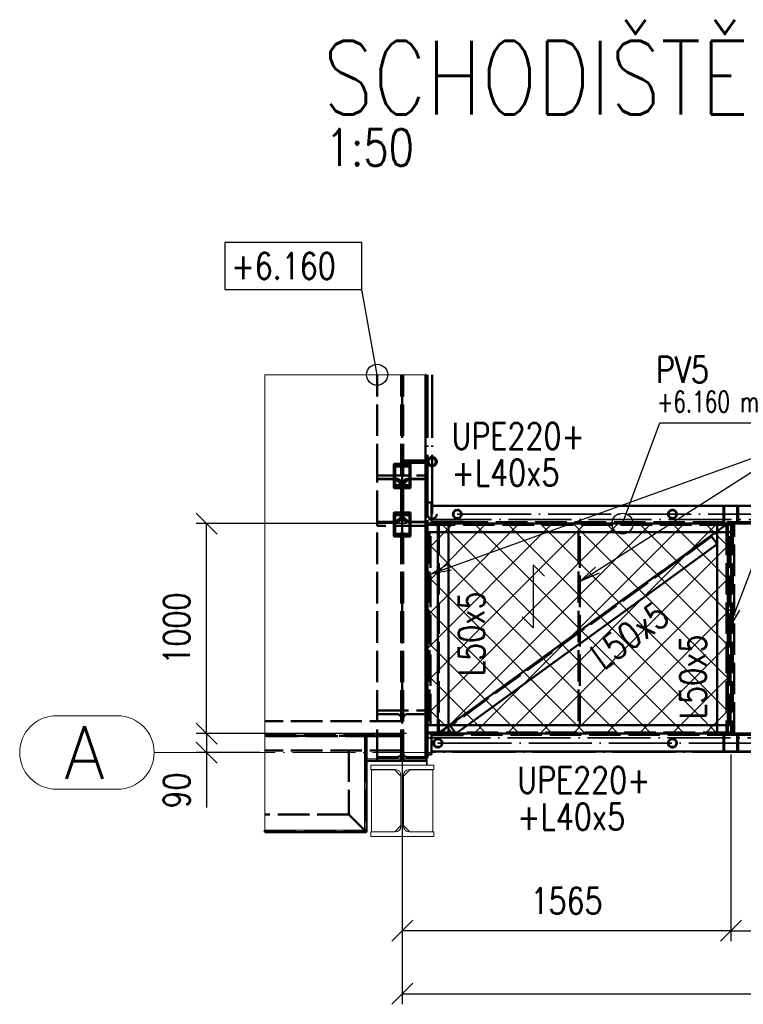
# Paper-space layout 'Layout1' of a CAD drawing. Extents: x -2 to 1033, y -36 to 596.
# Tile 53 of 89: x 302 to 371, y 369 to 463. Entities that reach past the tile are written whole.
import ezdxf

# ---------------------------------------------------------------- set-up
doc = ezdxf.new("R2010")
doc.units = 0
for name, pattern in [('ACAD_ISO02W100', [15, 12, -3]), ('ACAD_ISO04W100', [30.5, 24, -3, 0.5, -3]), ('HP_01_CER_B', [8, 5, -1, 1, -1])]:
    doc.linetypes.add(name, pattern=pattern)
doc.layers.get('0').update_dxf_attribs({"linetype": 'CONTINUOUS'})
doc.layers.get('DEFPOINTS').update_dxf_attribs({"color": 132, "linetype": 'CONTINUOUS'})
for name, color, linetype, lineweight in [('SS_1.ET-HALA_TaO-RASTR', 7, 'HP_01_CER_B', 13), ('SS_1.ET-HALA_TaO-SLOUP', 9, 'CONTINUOUS', 13), ('SS_2.ET-HALA_TaO-SCHODISTE', 180, 'CONTINUOUS', 50), ('SS_2.ET-HALA_TaO-SCHODISTE-PLECH', 70, 'CONTINUOUS', 25), ('SS_2.ET-HALA_TaO-SCHODISTE-PLECH-VYZTUHA', 120, 'CONTINUOUS', 50), ('SS_2.ET-HALA_TaO-SCHODISTE-ZABRADLI', 31, 'CONTINUOUS', 35), ('SS_2.ET-HALA_TaO-SCHODISTE-ZTUZENI', 234, 'CONTINUOUS', 50), ('SS_2.ET-HALA_TaO-VESTAVBA_A1÷B2-P.NOSNIK', 172, 'CONTINUOUS', 50), ('SS_2.ET-HALA_TaO-VESTAVBA_A1÷B2-PODLAHA', 9, 'CONTINUOUS', 5), ('SS_2.ET-HALA_TaO-VESTAVBA_A1÷B2-PODLAHA_LEM', 102, 'CONTINUOUS', 50), ('SS_2.ET-HALA_TaO-VESTAVBA_A1÷B2-VAZBA', 200, 'CONTINUOUS', 50), ('SS_2.ET-HALA_TaO-VESTAVBA_A1÷B2-ZABRADLI', 30, 'CONTINUOUS', 50), ('SS_KOTY', 3, 'CONTINUOUS', 25), ('SS_KOTY-VYSKOVA', 140, 'CONTINUOUS', 25), ('SS_NADPIS_7', 6, 'CONTINUOUS', 70), ('SS_POPIS_PROFILU', 13, 'CONTINUOUS', 25), ('SS_SRAFY', 8, 'CONTINUOUS', 18)]:
    doc.layers.add(name, color=color, linetype=linetype, lineweight=lineweight)
doc.styles.add('ROMANS', font='romans.shx', dxfattribs={"width": 0.8})
doc.styles.add('romans.shx', font='romans.shx', dxfattribs={"height": 5})
doc.linetypes.add('ZIGZAG', pattern='A,0.00254,-5.08,[131,ltypeshp.shx,S=5.08,R=0,X=-5.08,Y=0],-10.16,[131,ltypeshp.shx,S=5.08,R=180,X=5.08,Y=0],-5.08', length=20.32254)
doc.dimstyles.new('A-1_(2.5)_50AS', dxfattribs={"dimtxt": 2.5, "dimasz": 2, "dimexe": 1, "dimexo": 2, "dimgap": 0, "dimtad": 0, "dimdec": 1, "dimlfac": 50, "dimrnd": 1, "dimtxsty": 'ROMANS', "dimblk1": 'OBLIQUE', "dimblk2": 'OBLIQUE', "dimsah": 1, "dimcen": 2, "dimclrd": 256, "dimclre": 256, "dimclrt": 256, "dimadec": 1, "dimazin": 2, "dimtfac": 0.714286, "dimtdec": 1, "dimtmove": 0, "dimatfit": 3, "dimldrblk": 'OPEN', "dimfxl": 1, "dimtvp": 1.142857, "dimtfill": 1, "dimtolj": 1, "dimlwd": -1, "dimlwe": -1, "dimarcsym": 0})

# ---------------------------------------------------------------- blocks, each defined once
blk = doc.blocks.new('_Oblique')
at = {"color": 0, "linetype": 'ByBlock', "lineweight": -2}
blk.add_line((-0.5, -0.5), (0.5, 0.5), dxfattribs=at)
blk = doc.blocks.new('*D64')
at = {"layer": 'DEFPOINTS', "color": 0, "transparency": 16777216}
for p in [(369.887, 394.593, -7871.8), (421.887, 394.593, -7835), (421.887, 375.809)]:
    blk.add_point(p, dxfattribs=at)
at = {"layer": 'SS_KOTY', "transparency": 16777216}
for p, q in [((369.887, 392.593), (369.887, 374.809)), ((421.887, 392.593), (421.887, 374.809)), ((369.887, 375.809), (421.887, 375.809))]:
    blk.add_line(p, q, dxfattribs=at)
at = {"layer": 'SS_KOTY', "transparency": 16777216, "xscale": 2, "yscale": 2, "zscale": 2, "rotation": 180}
blk.add_blockref('_Oblique', (369.887, 375.809), dxfattribs=at)
at = {"layer": 'SS_KOTY', "transparency": 16777216, "xscale": 2, "yscale": 2, "zscale": 2}
blk.add_blockref('_Oblique', (421.887, 375.809), dxfattribs=at)
at = {"layer": 'SS_KOTY', "transparency": 16777216, "insert": (395.887, 378.666), "char_height": 2.5, "attachment_point": 5, "style": 'ROMANS', "bg_fill": 3, "box_fill_scale": 1.1, "bg_fill_color": 256, "bg_fill_true_color": 13158600, "bg_fill_transparency": 0}
blk.add_mtext('\\A1;2600', dxfattribs=at)
blk = doc.blocks.new('_OPEN')
at = {"color": 0, "linetype": 'ByBlock'}
for p, q in [((-1, 0.167), (0, 0)), ((0, 0), (-1, -0.167)), ((0, 0), (-1, 0))]:
    blk.add_line(p, q, dxfattribs=at)
blk = doc.blocks.new('*D66')
at = {"layer": 'DEFPOINTS', "color": 0, "transparency": 16777216}
for p in [(338.587, 394.393, -7874.2), (369.887, 394.593, -7871.8), (338.587, 375.809)]:
    blk.add_point(p, dxfattribs=at)
at = {"layer": 'SS_KOTY', "transparency": 16777216}
for p, q in [((338.587, 392.393), (338.587, 374.809)), ((369.887, 392.593), (369.887, 374.809)), ((369.887, 375.809), (338.587, 375.809))]:
    blk.add_line(p, q, dxfattribs=at)
at = {"layer": 'SS_KOTY', "transparency": 16777216, "xscale": 2, "yscale": 2, "zscale": 2, "rotation": 180}
blk.add_blockref('_Oblique', (338.587, 375.809), dxfattribs=at)
at = {"layer": 'SS_KOTY', "transparency": 16777216, "xscale": 2, "yscale": 2, "zscale": 2}
blk.add_blockref('_Oblique', (369.887, 375.809), dxfattribs=at)
at = {"layer": 'SS_KOTY', "transparency": 16777216, "insert": (354.237, 378.666), "char_height": 2.5, "attachment_point": 5, "style": 'ROMANS', "bg_fill": 3, "box_fill_scale": 1.1, "bg_fill_color": 256, "bg_fill_true_color": 13158600, "bg_fill_transparency": 0}
blk.add_mtext('\\A1;1565', dxfattribs=at)
blk = doc.blocks.new('*D67')
at = {"layer": 'DEFPOINTS', "color": 0, "transparency": 16777216}
for p in [(338.587, 394.393, -7874.2), (452.287, 391.593, -7835), (452.287, 369.809)]:
    blk.add_point(p, dxfattribs=at)
at = {"layer": 'SS_KOTY', "transparency": 16777216}
for p, q in [((338.587, 392.393), (338.587, 368.809)), ((452.287, 389.593), (452.287, 368.809)), ((338.587, 369.809), (452.287, 369.809))]:
    blk.add_line(p, q, dxfattribs=at)
at = {"layer": 'SS_KOTY', "transparency": 16777216, "xscale": 2, "yscale": 2, "zscale": 2, "rotation": 180}
blk.add_blockref('_Oblique', (338.587, 369.809), dxfattribs=at)
at = {"layer": 'SS_KOTY', "transparency": 16777216, "xscale": 2, "yscale": 2, "zscale": 2}
blk.add_blockref('_Oblique', (452.287, 369.809), dxfattribs=at)
at = {"layer": 'SS_KOTY', "transparency": 16777216, "insert": (395.437, 372.666), "char_height": 2.5, "attachment_point": 5, "style": 'ROMANS', "bg_fill": 3, "box_fill_scale": 1.1, "bg_fill_color": 256, "bg_fill_true_color": 13158600, "bg_fill_transparency": 0}
blk.add_mtext('\\A1;5685', dxfattribs=at)
blk = doc.blocks.new('*D68')
at = {"layer": 'DEFPOINTS', "color": 0, "transparency": 16777216}
for p in [(319.956, 414.593), (340.987, 414.593, -7871.9), (340.987, 394.593, -7871.9)]:
    blk.add_point(p, dxfattribs=at)
at = {"layer": 'SS_KOTY', "transparency": 16777216}
for p, q in [((338.987, 414.593), (318.956, 414.593)), ((319.956, 394.593), (319.956, 414.593)), ((338.987, 394.593), (318.956, 394.593))]:
    blk.add_line(p, q, dxfattribs=at)
at = {"layer": 'SS_KOTY', "transparency": 16777216, "xscale": 2, "yscale": 2, "zscale": 2}
for p, rotation in [((319.956, 414.593), 90), ((319.956, 394.593), 270)]:
    blk.add_blockref('_Oblique', p, dxfattribs=dict(at, rotation=rotation))
at = {"layer": 'SS_KOTY', "transparency": 16777216, "insert": (317.099, 404.593), "char_height": 2.5, "attachment_point": 5, "rotation": 90, "style": 'ROMANS', "bg_fill": 3, "box_fill_scale": 1.1, "bg_fill_color": 256, "bg_fill_true_color": 13158600, "bg_fill_transparency": 0}
blk.add_mtext('\\A1;1000', dxfattribs=at)
blk = doc.blocks.new('*D69')
at = {"layer": 'DEFPOINTS', "color": 0, "transparency": 16777216}
for p in [(340.987, 394.593, -7871.9), (319.956, 392.793), (327.035, 392.793)]:
    blk.add_point(p, dxfattribs=at)
at = {"layer": 'SS_KOTY', "transparency": 16777216}
for p, q in [((338.987, 394.593), (318.956, 394.593)), ((319.956, 394.593), (319.956, 392.793)), ((325.035, 392.793), (318.956, 392.793)), ((319.956, 392.793), (319.956, 387.555))]:
    blk.add_line(p, q, dxfattribs=at)
at = {"layer": 'SS_KOTY', "transparency": 16777216, "xscale": 2, "yscale": 2, "zscale": 2}
for p, rotation in [((319.956, 394.593), 90), ((319.956, 392.793), 270)]:
    blk.add_blockref('_Oblique', p, dxfattribs=dict(at, rotation=rotation))
at = {"layer": 'SS_KOTY', "transparency": 16777216, "insert": (317.099, 389.174), "char_height": 2.5, "attachment_point": 5, "rotation": 90, "style": 'ROMANS', "bg_fill": 3, "box_fill_scale": 1.1, "bg_fill_color": 256, "bg_fill_true_color": 13158600, "bg_fill_transparency": 0}
blk.add_mtext('\\A1;90', dxfattribs=at)

psp = doc.layouts.get("Layout1")

# ---------------------------------------------------------------- linework, layer by layer
at = {"layer": 'SS_1.ET-HALA_TaO-RASTR', "linetype": 'Continuous', "ltscale": 0.25}
for p, q in [((311.4565, 396.2933), (305.6469, 396.2933)), ((305.6469, 389.2933), (311.4565, 389.2933))]:
    psp.add_line(p, q, dxfattribs=at)
for centre, start, end in [((305.6469, 392.7933), 90, 270), ((311.4565, 392.7933), 270, 90)]:
    psp.add_arc(centre, 3.5, start, end, dxfattribs=at)
at = {"layer": 'SS_1.ET-HALA_TaO-SLOUP', "color": 5, "linetype": 'Continuous', "ltscale": 0.25}
psp.add_line((335.5868, 385.2233), (335.5868, 384.7933), dxfattribs=at)
at = {"layer": 'SS_2.ET-HALA_TaO-SCHODISTE', "color": 3, "linetype": 'ACAD_ISO02W100', "ltscale": 0.25}
for p, q in [((341.3868, 416.5933), (340.9868, 416.5933)), ((341.8768, 416.2933), (341.3868, 416.2933)), ((369.1802, 414.9283), (369.1802, 415.9383)), ((369.2566, 416.2933), (369.2566, 414.7233)), ((370.5033, 414.7233), (370.5033, 416.2933)), ((370.5797, 416.2933), (370.5797, 414.5933)), ((341.9868, 414.7533), (341.9868, 414.5933)), ((344.3868, 414.5933), (344.3868, 414.7533)), ((421.2566, 414.7233), (369.2566, 414.7233))]:
    psp.add_line(p, q, dxfattribs=at)
at = {"layer": 'SS_2.ET-HALA_TaO-SCHODISTE', "color": 1, "linetype": 'Continuous', "ltscale": 0.25}
for p, q in [((369.1802, 416.2933), (341.8768, 416.2933)), ((421.1802, 416.2933), (369.1803, 416.2933)), ((369.1803, 415.9383), (369.1803, 416.2933)), ((369.1803, 414.5933), (369.1803, 414.9283)), ((369.1803, 414.5933), (421.1802, 414.5933))]:
    psp.add_line(p, q, dxfattribs=at)
at = {"layer": 'SS_2.ET-HALA_TaO-SCHODISTE', "color": 7, "linetype": 'ACAD_ISO04W100', "ltscale": 0.25}
psp.add_line((369.3216, 414.5933), (421.3216, 414.5933), dxfattribs=at)
at = {"layer": 'SS_2.ET-HALA_TaO-SCHODISTE-PLECH', "color": 7}
for p, q in [((351.0646, 410.6547, -0.1), (351.0646, 404.6547, -0.1)), ((352.1253, 409.594, -0.1), (351.0646, 410.6547, -0.1)), ((351.0646, 404.6547, -0.1), (350.0039, 405.7154, -0.1))]:
    psp.add_line(p, q, dxfattribs=at)
at = {"layer": 'SS_2.ET-HALA_TaO-SCHODISTE-PLECH-VYZTUHA', "color": 3, "linetype": 'ACAD_ISO02W100', "ltscale": 0.25}
for p, q in [((355.3868, 413.7933), (355.3868, 395.3933)), ((355.4868, 395.3933), (355.4868, 413.7933)), ((369.5868, 413.7933), (369.5868, 395.3933)), ((369.6868, 395.3933), (369.6868, 413.7933))]:
    psp.add_line(p, q, dxfattribs=at)
at = {"layer": 'SS_2.ET-HALA_TaO-SCHODISTE-ZABRADLI', "color": 7, "linetype": 'ACAD_ISO04W100', "ltscale": 0.25}
for p, q in [((344.8518, 415.4933), (369.4631, 415.4933)), ((369.206, 415.4933), (408.4629, 415.4933))]:
    psp.add_line(p, q, dxfattribs=at)
at = {"layer": 'SS_2.ET-HALA_TaO-SCHODISTE-ZABRADLI', "color": 3, "linetype": 'ACAD_ISO02W100', "ltscale": 0.25}
for centre, radius in [((343.8318, 415.4933), 0.345), ((364.3216, 415.4933), 0.445), ((364.3216, 415.4933), 0.345)]:
    psp.add_circle(centre, radius, dxfattribs=at)
at = {"layer": 'SS_2.ET-HALA_TaO-SCHODISTE-ZABRADLI', "color": 1, "linetype": 'Continuous', "ltscale": 0.25}
psp.add_arc((343.8318, 415.4933), 0.445, 90, 270, dxfattribs=at)
at = {"layer": 'SS_2.ET-HALA_TaO-SCHODISTE-ZABRADLI', "color": 3, "linetype": 'ACAD_ISO02W100', "ltscale": 0.25}
psp.add_arc((343.8318, 415.4933), 0.445, 270, 90, dxfattribs=at)
at = {"layer": 'SS_2.ET-HALA_TaO-SCHODISTE-ZABRADLI', "color": 7, "linetype": 'ACAD_ISO04W100', "ltscale": 0.25, "extrusion": (-2.44929e-16, 1, 2.44929e-16)}
psp.add_arc((-344.8518, 0, 415.4933), 1.02, 0, 90, dxfattribs=at)
at = {"layer": 'SS_2.ET-HALA_TaO-SCHODISTE-ZTUZENI', "color": 3, "linetype": 'ACAD_ISO02W100', "ltscale": 0.25}
for p, q in [((341.9868, 414.5933), (341.9868, 413.7933)), ((342.9868, 414.5933), (342.9868, 413.7933)), ((368.5868, 414.5933), (368.5868, 413.7933)), ((369.5868, 413.7933), (369.5868, 414.5933)), ((368.0587, 413.3624), (343.1629, 395.322)), ((368.0587, 413.3624), (368, 413.4434)), ((355.3868, 404.3034), (355.4868, 404.3759)), ((355.3868, 403.0685), (355.4868, 403.1409))]:
    psp.add_line(p, q, dxfattribs=at)
at = {"layer": 'SS_2.ET-HALA_TaO-SCHODISTE-ZTUZENI', "color": 1, "linetype": 'Continuous', "ltscale": 0.25}
for p, q in [((341.9868, 413.7933), (341.9868, 395.3933)), ((342.9868, 395.3933), (342.9868, 413.7933)), ((368.5868, 413.7933), (368.5868, 395.3933)), ((355.4868, 404.3759), (368, 413.4434)), ((368.5868, 412.6337), (368, 413.4434)), ((355.4868, 403.1409), (368.5868, 412.6337)), ((343.1042, 395.403), (355.3868, 404.3034)), ((344.795, 395.3933), (355.3868, 403.0685)), ((343.1042, 395.403), (343.1113, 395.3933))]:
    psp.add_line(p, q, dxfattribs=at)
at = {"layer": 'SS_2.ET-HALA_TaO-VESTAVBA_A1÷B2-P.NOSNIK', "color": 3, "linetype": 'ACAD_ISO02W100', "ltscale": 0.25}
for p, q in [((325.4965, 385.3233), (335.0567, 385.3233)), ((334.9867, 385.3933), (335.1867, 385.1933))]:
    psp.add_line(p, q, dxfattribs=at)
at = {"layer": 'SS_2.ET-HALA_TaO-VESTAVBA_A1÷B2-P.NOSNIK', "color": 7, "linetype": 'ACAD_ISO04W100', "ltscale": 0.25}
psp.add_line((335.1868, 385.1933), (325.4965, 385.1933), dxfattribs=at)
at = {"layer": 'SS_2.ET-HALA_TaO-VESTAVBA_A1÷B2-PODLAHA', "color": 9, "linetype": 'ZIGZAG', "ltscale": 0.25}
psp.add_line((340.7868, 428.7767), (325.4965, 428.7767), dxfattribs=at)
at = {"layer": 'SS_2.ET-HALA_TaO-VESTAVBA_A1÷B2-PODLAHA', "color": 9, "linetype": 'Continuous', "ltscale": 0.25}
psp.add_line((334.9867, 385.3933), (325.4965, 385.3933), dxfattribs=at)
at = {"layer": 'SS_2.ET-HALA_TaO-VESTAVBA_A1÷B2-PODLAHA_LEM', "color": 9, "linetype": 'ZIGZAG', "ltscale": 0.25}
for p, q in [((340.8668, 428.7767), (340.7868, 428.7767)), ((325.4965, 385.3933), (325.4965, 385.1933))]:
    psp.add_line(p, q, dxfattribs=at)
at = {"layer": 'SS_2.ET-HALA_TaO-VESTAVBA_A1÷B2-PODLAHA_LEM', "color": 1, "linetype": 'Continuous', "ltscale": 0.25}
for p, q in [((325.4965, 385.1933), (335.1868, 385.1933)), ((335.1868, 385.3933), (334.9867, 385.3933)), ((335.1868, 385.3933), (335.1868, 385.1933))]:
    psp.add_line(p, q, dxfattribs=at)
at = {"layer": 'SS_2.ET-HALA_TaO-VESTAVBA_A1÷B2-PODLAHA_LEM', "color": 7, "linetype": 'ACAD_ISO04W100', "ltscale": 0.25}
psp.add_line((335.1868, 385.1933), (325.4965, 385.1933), dxfattribs=at)
at = {"layer": 'SS_2.ET-HALA_TaO-VESTAVBA_A1÷B2-VAZBA', "color": 3, "linetype": 'ACAD_ISO02W100', "ltscale": 0.25}
for p, q in [((336.1868, 419.1933), (336.1868, 428.7767)), ((338.4868, 419.1933), (338.4868, 428.7767)), ((338.6868, 419.1933), (338.6868, 428.7767)), ((339.3868, 420.2971), (337.7868, 420.2971)), ((337.7868, 420.2013), (337.7868, 420.2971)), ((337.7868, 420.2013), (339.3868, 420.2013)), ((337.7868, 417.9852), (337.7868, 420.2013)), ((339.3868, 420.2971), (339.3868, 420.2013)), ((339.3868, 420.2013), (339.3868, 418.8533)), ((339.2668, 420.1309), (337.9068, 420.1309)), ((337.9068, 420.1309), (337.9068, 420.0351)), ((337.9068, 420.0351), (339.2668, 420.0351)), ((337.9068, 420.0351), (337.9068, 419.1933)), ((339.2668, 420.0351), (339.2668, 420.1309)), ((339.2668, 418.8533), (339.2668, 420.0351)), ((336.1868, 419.1933), (340.7868, 419.1933)), ((336.1868, 418.8533), (336.1868, 419.1933)), ((338.0668, 418.8533), (336.1868, 418.8533)), ((337.9868, 418.8333), (336.1868, 418.8333)), ((337.9068, 419.1933), (337.9068, 418.8533)), ((337.9068, 418.8533), (337.9068, 418.1514)), ((338.4868, 418.3333), (337.9868, 418.8333)), ((339.1868, 418.8333), (338.6868, 418.3333)), ((340.9868, 418.8533), (339.1068, 418.8533)), ((340.9868, 418.8333), (339.1868, 418.8333)), ((339.2668, 418.8333), (339.2668, 418.8533)), ((339.2668, 418.1514), (339.2668, 418.8333)), ((339.3868, 418.8533), (339.3868, 418.8333)), ((339.3868, 418.8333), (339.3868, 417.9852)), ((340.7868, 419.1933), (340.9868, 419.1933)), ((339.3868, 418.081), (337.7868, 418.081)), ((337.7868, 417.9852), (339.3868, 417.9852)), ((339.2668, 418.2473), (337.9068, 418.2473)), ((337.9068, 418.1514), (339.2668, 418.1514))]:
    psp.add_line(p, q, dxfattribs=at)
at = {"layer": 'SS_2.ET-HALA_TaO-VESTAVBA_A1÷B2-VAZBA', "color": 7, "linetype": 'ACAD_ISO04W100', "ltscale": 0.25}
for p in [(338.5868, 428.7767), (338.5868, 419.1891)]:
    psp.add_line(p, (338.5868, 416.7933), dxfattribs=at)
at = {"layer": 'SS_2.ET-HALA_TaO-VESTAVBA_A1÷B2-VAZBA', "color": 3, "linetype": 'ACAD_ISO02W100', "ltscale": 0.25, "extrusion": (-2.99952e-32, 2.44929e-16, -1)}
for centre, start, end in [((-338.0668, 418.4333), 90, 180), ((-339.1068, 418.4333), 0, 90)]:
    psp.add_arc(centre, 0.42, start, end, dxfattribs=at)
at = {"layer": 'SS_2.ET-HALA_TaO-VESTAVBA_A1÷B2-ZABRADLI', "color": 7, "linetype": 'ACAD_ISO04W100', "ltscale": 0.25}
psp.add_line((341.4318, 428.7767), (341.4318, 416.5133), dxfattribs=at)
at = {"layer": 'SS_2.ET-HALA_TaO-VESTAVBA_A1÷B2-ZABRADLI', "color": 3, "linetype": 'ACAD_ISO02W100', "ltscale": 0.25}
for p, q in [((339.2868, 420.5933), (338.6868, 420.5933)), ((338.6868, 420.3933), (339.2868, 420.3933)), ((340.9868, 420.5933), (339.2868, 420.5933)), ((339.2868, 420.3933), (339.2868, 420.5933)), ((339.2868, 420.3933), (340.9868, 420.3933))]:
    psp.add_line(p, q, dxfattribs=at)
for radius in [0.445, 0.345]:
    psp.add_circle((341.4318, 420.4933), radius, dxfattribs=at)
at = {"layer": 'SS_KOTY-VYSKOVA'}
psp.add_line((336.1868, 428.7767), (334.7505, 436.8812), dxfattribs=at)
at = {"layer": 'SS_KOTY-VYSKOVA', "lineweight": -2}
psp.add_line((336.1868, 428.7767), (335.8378, 430.746), dxfattribs=at)
at = {"layer": 'SS_KOTY-VYSKOVA'}
psp.add_lwpolyline([(321.7028, 436.8812), (334.7505, 436.8812), (334.7505, 441.3812), (321.7028, 441.3812), (321.7028, 436.8812)], dxfattribs=at)
at = {"layer": 'SS_KOTY-VYSKOVA', "lineweight": -2}
psp.add_circle((336.1868, 428.7767), 1, dxfattribs=at)
at = {"layer": 'SS_POPIS_PROFILU', "color": 0, "linetype": 'ByBlock', "lineweight": -2}
psp.add_line((359.5571, 414.5933), (360.2524, 416.4685), dxfattribs=at)
at = {"layer": 'SS_POPIS_PROFILU', "color": 0, "linetype": 'ByBlock'}
for p, q in [((355.4868, 409.0842, -7871.9), (356.9947, 410.4396, -7871.9)), ((355.4868, 409.0842, -7871.9), (357.1738, 410.1584, -7871.9)), ((357.3528, 409.8773, -7871.9), (355.4868, 409.0842, -7871.9)), ((369.6868, 404.5933, -7871.9), (370.0891, 406.5805, -7871.9)), ((369.6868, 404.5933, -7871.9), (370.4005, 406.4616, -7871.9)), ((370.7118, 406.3426, -7871.9), (369.6868, 404.5933, -7871.9))]:
    psp.add_line(p, q, dxfattribs=at)
at = {"layer": 'SS_POPIS_PROFILU', "color": 13}
for points in [[(359.5571, 414.5933), (363.1201, 424.2026), (374.2535, 424.2026)], [(355.4868, 409.0842), (376.5182, 422.4769), (390.3182, 422.4769)], [(369.6868, 404.5933), (376.5182, 422.4769), (390.3182, 422.4769)]]:
    psp.add_lwpolyline(points, dxfattribs=at)
at = {"layer": 'SS_POPIS_PROFILU', "color": 0, "linetype": 'ByBlock', "lineweight": -2}
psp.add_circle((359.5571, 414.5933), 1, dxfattribs=at)

# ---------------------------------------------------------------- texts
at = {"layer": 'SS_1.ET-HALA_TaO-RASTR', "color": 7, "style": 'romans.shx'}
psp.add_text('A', height=5, dxfattribs=at).set_placement((306.4038, 390.2933))
at = {"layer": 'SS_KOTY-VYSKOVA', "style": 'romans.shx', "width": 0.8}
psp.add_text('+6.160', height=2.5, dxfattribs=at).set_placement((322.3047, 437.8812))
at = {"layer": 'SS_NADPIS_7', "color": 6, "style": 'romans.shx', "width": 0.8}
psp.add_text('SCHODIŠTĚ +6.160 ÷ +8.000 m', height=7, dxfattribs=at).set_placement((331.0376, 453.5795))
at = {"layer": 'SS_NADPIS_7', "color": 2, "style": 'romans.shx', "width": 0.8}
psp.add_text('1:50', height=3.5, dxfattribs=at).set_placement((331.2878, 448.6795))
at = {"layer": 'SS_POPIS_PROFILU', "color": 13, "style": 'romans.shx'}
for s, height, width, p in [('PV5', 2.5, 0.8, (362.743, 428.0026)), ('+6.160 m', 2, 0.7, (362.8414, 425.2026)), ('UPE220+', 2.5, 0.8, (343.2917, 421.6948)), ('+L40x5', 2.5, 0.8, (343.2707, 418.1948))]:
    psp.add_text(s, height=height, dxfattribs=dict(at, width=width)).set_placement(p)
at = {"layer": 'SS_POPIS_PROFILU', "color": 13, "style": 'romans.shx', "width": 0.8}
for rotation, p in [(90, (346.4334, 400.0768)), (35.928502, (357.7039, 400.5889)), (90, (367.5239, 395.9674))]:
    psp.add_text('L50x5', height=2.5, rotation=rotation, dxfattribs=at).set_placement(p)

# ---------------------------------------------------------------- dimensions: what is measured, and where the dimension line sits
at = {"layer": 'SS_KOTY'}
dim = psp.add_linear_dim(base=(421.8868, 375.8087), p1=(369.8868, 394.5933, -7871.8), p2=(421.8868, 394.5933, -7835), dimstyle='A-1_(2.5)_50AS', dxfattribs=at)
dim.commit()
dim.dimension.update_dxf_attribs({"geometry": '*D64', "text_midpoint": (395.8868, 378.6658)})

# ---------------------------------------------------------------- next in the draw order: dimensions: what is measured, and where the dimension line sits
dim = psp.add_linear_dim(base=(338.5868, 375.8087), p1=(369.8868, 394.5933, -7871.8), p2=(338.5868, 394.3933, -7874.2), dimstyle='A-1_(2.5)_50AS', override={"dimtmove": 1}, dxfattribs=at)
dim.commit()
dim.dimension.update_dxf_attribs({"geometry": '*D66', "text_midpoint": (354.2368, 378.6658)})

# ---------------------------------------------------------------- next in the draw order: dimensions: what is measured, and where the dimension line sits
dim = psp.add_linear_dim(base=(452.2868, 369.8087), p1=(338.5868, 394.3933, -7874.2), p2=(452.2868, 391.5933, -7835), dimstyle='A-1_(2.5)_50AS', dxfattribs=at)
dim.commit()
dim.dimension.update_dxf_attribs({"geometry": '*D67', "text_midpoint": (395.4368, 372.6658)})

# ---------------------------------------------------------------- next in the draw order: linework, layer by layer
at = {"layer": 'SS_1.ET-HALA_TaO-SLOUP', "color": 5, "linetype": 'Continuous', "ltscale": 0.25}
for p, q in [((341.5068, 385.2433), (341.5068, 391.1433)), ((341.5868, 391.1633), (341.5868, 391.5933)), ((337.8668, 385.2433), (338.4668, 385.8433)), ((338.7068, 385.8433), (339.3068, 385.2433)), ((337.9268, 385.2233), (335.5868, 385.2233)), ((335.5868, 384.7933), (341.5868, 384.7933)), ((335.6668, 385.2433), (337.8668, 385.2433)), ((341.5868, 385.2233), (339.2468, 385.2233)), ((339.3068, 385.2433), (341.5068, 385.2433)), ((341.5868, 384.7933), (341.5868, 385.2233))]:
    psp.add_line(p, q, dxfattribs=at)
at = {"layer": 'SS_1.ET-HALA_TaO-SLOUP', "color": 5, "linetype": 'Continuous', "ltscale": 0.25, "extrusion": (-2.99952e-32, 2.44929e-16, -1)}
for centre, start, end in [((-337.9268, 385.7633), 180, 270), ((-339.2468, 385.7633), 270, 0)]:
    psp.add_arc(centre, 0.54, start, end, dxfattribs=at)
at = {"layer": 'SS_2.ET-HALA_TaO-SCHODISTE', "color": 3, "linetype": 'ACAD_ISO02W100', "ltscale": 0.25}
for p, q in [((341.9868, 394.5933), (341.9868, 394.4333)), ((344.3868, 394.4333), (344.3868, 394.5933)), ((369.1802, 393.2483), (369.1802, 394.2583)), ((369.2566, 394.4633), (421.2566, 394.4633)), ((369.2566, 394.4633), (369.2566, 392.8933)), ((370.5033, 392.8933), (370.5033, 394.4633)), ((370.5797, 394.5933), (370.5797, 392.8933))]:
    psp.add_line(p, q, dxfattribs=at)
at = {"layer": 'SS_2.ET-HALA_TaO-SCHODISTE', "color": 1, "linetype": 'Continuous', "ltscale": 0.25}
for p, q in [((421.1802, 394.5933), (369.1803, 394.5933)), ((369.1803, 394.2583), (369.1803, 394.5933)), ((369.1803, 392.8933), (369.1803, 393.2483)), ((369.1803, 392.8933), (421.1802, 392.8933))]:
    psp.add_line(p, q, dxfattribs=at)
at = {"layer": 'SS_2.ET-HALA_TaO-SCHODISTE', "color": 7, "linetype": 'ACAD_ISO04W100', "ltscale": 0.25}
psp.add_line((369.3216, 394.5933), (421.3216, 394.5933), dxfattribs=at)
at = {"layer": 'SS_2.ET-HALA_TaO-SCHODISTE-PLECH', "color": 1, "linetype": 'Continuous', "ltscale": 0.25}
psp.add_line((369.8868, 414.5933), (369.8868, 394.5933), dxfattribs=at)
at = {"layer": 'SS_2.ET-HALA_TaO-SCHODISTE-PLECH', "color": 7, "linetype": 'Continuous', "ltscale": 0.25}
psp.add_line((369.8868, 394.5933), (369.8868, 414.5933), dxfattribs=at)
at = {"layer": 'SS_2.ET-HALA_TaO-SCHODISTE-PLECH-VYZTUHA', "color": 3, "linetype": 'ACAD_ISO02W100', "ltscale": 0.25}
for p, q in [((370.0868, 414.5933), (370.0868, 394.5933)), ((370.1868, 394.5933), (370.1868, 414.5933))]:
    psp.add_line(p, q, dxfattribs=at)
at = {"layer": 'SS_2.ET-HALA_TaO-SCHODISTE-ZABRADLI', "color": 7, "linetype": 'ACAD_ISO04W100', "ltscale": 0.25}
for p, q in [((343.0068, 393.6933), (369.4631, 393.6933)), ((369.206, 393.6933), (408.4629, 393.6933))]:
    psp.add_line(p, q, dxfattribs=at)
at = {"layer": 'SS_2.ET-HALA_TaO-SCHODISTE-ZABRADLI', "color": 3, "linetype": 'ACAD_ISO02W100', "ltscale": 0.25}
for centre, radius in [((341.9868, 393.6933), 0.345), ((364.3216, 393.6933), 0.445), ((364.3216, 393.6933), 0.345)]:
    psp.add_circle(centre, radius, dxfattribs=at)
at = {"layer": 'SS_2.ET-HALA_TaO-SCHODISTE-ZABRADLI', "color": 1, "linetype": 'Continuous', "ltscale": 0.25}
psp.add_arc((341.9868, 393.6933), 0.445, 90, 270, dxfattribs=at)
at = {"layer": 'SS_2.ET-HALA_TaO-SCHODISTE-ZABRADLI', "color": 3, "linetype": 'ACAD_ISO02W100', "ltscale": 0.25}
psp.add_arc((341.9868, 393.6933), 0.445, 270, 90, dxfattribs=at)
at = {"layer": 'SS_2.ET-HALA_TaO-SCHODISTE-ZABRADLI', "color": 7, "linetype": 'ACAD_ISO04W100', "ltscale": 0.25, "extrusion": (-2.44929e-16, 1, 2.44929e-16)}
psp.add_arc((-343.0068, 0, 393.6933), 1.02, 0, 90, dxfattribs=at)
at = {"layer": 'SS_2.ET-HALA_TaO-SCHODISTE-ZTUZENI', "color": 7, "linetype": 'ACAD_ISO04W100', "ltscale": 0.25}
for p, q in [((341.9868, 394.5933), (341.9868, 414.5933)), ((369.5868, 414.5933), (341.9868, 394.5933)), ((369.5868, 394.5933), (369.5868, 414.5933))]:
    psp.add_line(p, q, dxfattribs=at)
at = {"layer": 'SS_2.ET-HALA_TaO-SCHODISTE-ZTUZENI', "color": 3, "linetype": 'ACAD_ISO02W100', "ltscale": 0.25}
for p, q in [((342.0868, 414.5933), (342.0868, 394.5933)), ((369.4868, 414.5933), (369.4868, 394.5933)), ((341.9868, 395.3933), (341.9868, 394.5933)), ((342.9868, 395.3933), (342.9868, 394.5933)), ((343.1042, 395.403), (343.691, 394.5933)), ((343.691, 394.5933), (344.795, 395.3933)), ((368.5868, 395.3933), (368.5868, 394.5933)), ((369.5868, 394.5933), (369.5868, 395.3933))]:
    psp.add_line(p, q, dxfattribs=at)

# ---------------------------------------------------------------- next in the draw order: texts
at = {"layer": 'SS_POPIS_PROFILU', "color": 13, "style": 'romans.shx', "width": 0.8}
for s, p in [('UPE220+', (349.5515, 388.9259)), ('+L40x5', (349.5304, 385.4259))]:
    psp.add_text(s, height=2.5, dxfattribs=at).set_placement(p)

# ---------------------------------------------------------------- next in the draw order: dimensions: what is measured, and where the dimension line sits
at = {"layer": 'SS_KOTY'}
dim = psp.add_linear_dim(base=(319.9565, 414.5933), p1=(340.9868, 394.5933, -7871.9), p2=(340.9868, 414.5933, -7871.9), angle=90, dimstyle='A-1_(2.5)_50AS', dxfattribs=at)
dim.commit()
dim.dimension.update_dxf_attribs({"geometry": '*D68', "text_midpoint": (317.0993, 404.5933)})

# ---------------------------------------------------------------- next in the draw order: linework, layer by layer
at = {"layer": 'SS_2.ET-HALA_TaO-SCHODISTE', "color": 3, "linetype": 'ACAD_ISO02W100', "ltscale": 0.25}
for p, q in [((341.3868, 415.0572), (341.3868, 416.5933)), ((341.3868, 414.9283), (341.3868, 415.0483)), ((344.3868, 414.7533), (341.3868, 414.7533)), ((369.2566, 414.7233), (341.3868, 414.7233)), ((369.8868, 414.4933), (340.9868, 414.4933))]:
    psp.add_line(p, q, dxfattribs=at)
at = {"layer": 'SS_2.ET-HALA_TaO-SCHODISTE', "color": 1, "linetype": 'Continuous', "ltscale": 0.25}
for p, q in [((340.9868, 414.5933), (341.3868, 414.5933)), ((341.3868, 415.0483), (341.3868, 415.0572)), ((341.3868, 414.5933), (341.3868, 414.9283)), ((341.3868, 414.5933), (369.1802, 414.5933)), ((369.8868, 413.7933), (340.9868, 413.7933))]:
    psp.add_line(p, q, dxfattribs=at)
at = {"layer": 'SS_2.ET-HALA_TaO-SCHODISTE', "color": 7, "linetype": 'ACAD_ISO04W100', "ltscale": 0.25}
psp.add_line((340.9868, 414.5933), (369.8868, 414.5933), dxfattribs=at)
psp.add_line((340.9868, 414.5933), (369.8868, 414.5933), dxfattribs=at)
at = {"layer": 'SS_2.ET-HALA_TaO-SCHODISTE-PLECH', "color": 7, "linetype": 'Continuous', "ltscale": 0.25}
psp.add_line((340.9868, 414.5933), (369.8868, 414.5933), dxfattribs=at)
at = {"layer": 'SS_2.ET-HALA_TaO-SCHODISTE-ZABRADLI', "color": 7, "linetype": 'ACAD_ISO04W100', "ltscale": 0.25}
psp.add_line((341.0868, 414.9883), (372.4302, 414.9883), dxfattribs=at)
at = {"layer": 'SS_2.ET-HALA_TaO-VESTAVBA_A1÷B2-VAZBA', "color": 3, "linetype": 'ACAD_ISO02W100', "ltscale": 0.25}
for p, q in [((336.1868, 414.7533), (336.1868, 418.8333)), ((338.4868, 415.1533), (338.4868, 418.4333)), ((338.6868, 415.1533), (338.6868, 418.4333)), ((339.3868, 415.6476), (337.7868, 415.6476)), ((337.7868, 414.3933), (337.7868, 415.6476)), ((337.7868, 415.5542), (339.3868, 415.5542)), ((339.2668, 415.4834), (337.9068, 415.4834)), ((337.9068, 415.4834), (337.9068, 414.7533)), ((339.2668, 414.3933), (339.2668, 415.4834)), ((339.3868, 415.6476), (339.3868, 415.4834)), ((339.3868, 415.4834), (339.3868, 414.7533)), ((337.9868, 414.7533), (336.1868, 414.7533)), ((336.1868, 414.7333), (338.0668, 414.7333)), ((336.1868, 414.3933), (336.1868, 414.7333)), ((337.9068, 415.3901), (339.2668, 415.3901)), ((337.9068, 414.7533), (337.9068, 413.6231)), ((337.9868, 414.7533), (338.4868, 415.2533)), ((338.6868, 415.2533), (339.1868, 414.7533)), ((339.1068, 414.7333), (340.9868, 414.7333)), ((340.9868, 414.7533), (339.1868, 414.7533)), ((339.3868, 414.7533), (339.3868, 413.4589)), ((340.7868, 414.3932), (336.1868, 414.3932)), ((337.7868, 413.4589), (337.7868, 414.3932)), ((339.2668, 413.6231), (337.9068, 413.6231)), ((337.9068, 413.6231), (337.9068, 413.5298)), ((339.2668, 413.6231), (339.2668, 414.3932)), ((339.2668, 413.5298), (339.2668, 413.6231)), ((340.9868, 414.3933), (340.7868, 414.3933)), ((339.3868, 413.4589), (337.7868, 413.4589)), ((337.7868, 413.3656), (337.7868, 413.4589)), ((337.7868, 413.3656), (339.3868, 413.3656)), ((337.9068, 413.5298), (339.2668, 413.5298)), ((339.3868, 413.4589), (339.3868, 413.3656)), ((336.1868, 396.7933), (340.9868, 396.7933)), ((338.0668, 396.4533), (336.1868, 396.4533)), ((340.9868, 396.4533), (339.1068, 396.4533))]:
    psp.add_line(p, q, dxfattribs=at)
at = {"layer": 'SS_2.ET-HALA_TaO-VESTAVBA_A1÷B2-VAZBA', "color": 7, "linetype": 'ACAD_ISO04W100', "ltscale": 0.25}
psp.add_line((338.5868, 414.4599), (338.5868, 416.7933), dxfattribs=at)
at = {"layer": 'SS_2.ET-HALA_TaO-VESTAVBA_A1÷B2-VAZBA', "color": 3, "linetype": 'ACAD_ISO02W100', "ltscale": 0.25, "extrusion": (-2.99952e-32, 2.44929e-16, -1)}
for centre, start, end in [((-338.0668, 415.1533), 180, 270), ((-339.1068, 415.1533), 270, 0)]:
    psp.add_arc(centre, 0.42, start, end, dxfattribs=at)
at = {"layer": 'SS_2.ET-HALA_TaO-VESTAVBA_A1÷B2-ZABRADLI', "color": 7, "linetype": 'ACAD_ISO04W100', "ltscale": 0.25}
psp.add_line((340.9268, 428.7767), (340.9268, 414.9283), dxfattribs=at)
at = {"layer": 'SS_2.ET-HALA_TaO-VESTAVBA_A1÷B2-ZABRADLI', "color": 7, "linetype": 'ACAD_ISO04W100', "ltscale": 0.25, "extrusion": (1, 2.44929e-16, 2.99952e-32)}
for start, end in [(90, 180), (180, 270)]:
    psp.add_arc((416.5133, 0, 341.4318), 1.02, start, end, dxfattribs=at)
at = {"layer": 'SS_2.ET-HALA_TaO-VESTAVBA_A1÷B2-ZABRADLI', "color": 1, "linetype": 'Continuous', "ltscale": 0.25}
psp.add_arc((341.4318, 415.4933), 0.445, 180, 0, dxfattribs=at)
at = {"layer": 'SS_POPIS_PROFILU', "color": 0, "linetype": 'ByBlock'}
for p, q in [((341.2868, 409.7933, -7871.9), (343.0556, 410.7843, -7871.9)), ((341.2868, 409.7933, -7871.9), (343.1685, 410.4707, -7871.9)), ((343.2814, 410.1571, -7871.9), (341.2868, 409.7933, -7871.9))]:
    psp.add_line(p, q, dxfattribs=at)
at = {"layer": 'SS_POPIS_PROFILU', "color": 13}
psp.add_lwpolyline([(341.2868, 409.7933), (376.5182, 422.4769), (390.3182, 422.4769)], dxfattribs=at)

# ---------------------------------------------------------------- next in the draw order: dimensions: what is measured, and where the dimension line sits
at = {"layer": 'SS_KOTY'}
dim = psp.add_linear_dim(base=(319.9565, 392.7933), p1=(340.9868, 394.5933, -7871.9), p2=(327.0354, 392.7933), angle=90, dimstyle='A-1_(2.5)_50AS', dxfattribs=at)
dim.commit()
dim.dimension.update_dxf_attribs({"geometry": '*D69', "text_midpoint": (317.0993, 389.1742)})

# ---------------------------------------------------------------- next in the draw order: hatches: boundary and pattern name
at = {"layer": 'SS_SRAFY'}
h = psp.add_hatch(dxfattribs=at)
h.set_pattern_fill('ANSI37', color=8, scale=0.7, angle=90, style=0)
h.set_pattern_definition([(135, (355.4368, 404.5933), (-1.57154, -1.57154), []), (225, (355.4368, 404.5933), (1.57154, -1.57154), [])])
h.paths.add_polyline_path([(340.9868, 414.5933), (340.9868, 394.5933), (369.8868, 394.5933), (369.8868, 414.5933)], flags=0)

# ---------------------------------------------------------------- next in the draw order: linework, layer by layer
at = {"layer": 'SS_1.ET-HALA_TaO-RASTR', "linetype": 'ACAD_ISO04W100', "ltscale": 0.25}
for p, q in [((319.9565, 392.7933), (314.9565, 392.7933)), ((320.4965, 392.7933), (319.9565, 392.7933)), ((320.4965, 392.7933), (474.1595, 392.7933))]:
    psp.add_line(p, q, dxfattribs=at)
at = {"layer": 'SS_1.ET-HALA_TaO-SLOUP', "color": 5, "linetype": 'Continuous', "ltscale": 0.25}
for p, q in [((341.5868, 391.5933), (335.5868, 391.5933)), ((335.5868, 391.5933), (335.5868, 391.1633)), ((335.5868, 391.1633), (337.9268, 391.1633)), ((337.8668, 391.1433), (335.6668, 391.1433)), ((335.6668, 391.1433), (335.6668, 385.2433)), ((338.4668, 390.5433), (337.8668, 391.1433)), ((339.3068, 391.1433), (338.7068, 390.5433)), ((339.2468, 391.1633), (341.5868, 391.1633)), ((341.5068, 391.1433), (339.3068, 391.1433)), ((338.4668, 390.6233), (338.4668, 385.7633)), ((338.7068, 385.7633), (338.7068, 390.6233))]:
    psp.add_line(p, q, dxfattribs=at)
at = {"layer": 'SS_1.ET-HALA_TaO-SLOUP', "color": 5, "linetype": 'Continuous', "ltscale": 0.25, "extrusion": (-2.99952e-32, 2.44929e-16, -1)}
for centre, start, end in [((-337.9268, 390.6233), 90, 180), ((-339.2468, 390.6233), 0, 90)]:
    psp.add_arc(centre, 0.54, start, end, dxfattribs=at)
at = {"layer": 'SS_2.ET-HALA_TaO-SCHODISTE', "color": 1, "linetype": 'Continuous', "ltscale": 0.25}
for p, q in [((340.9868, 395.3933), (369.8868, 395.3933)), ((341.3868, 394.5933), (340.9868, 394.5933)), ((369.1802, 394.5933), (341.3868, 394.5933)), ((341.3868, 394.2583), (341.3868, 394.5933)), ((341.3868, 392.5933), (341.3868, 394.1383)), ((340.9868, 392.5933), (341.3868, 392.5933)), ((341.3868, 392.8933), (369.1802, 392.8933))]:
    psp.add_line(p, q, dxfattribs=at)
at = {"layer": 'SS_2.ET-HALA_TaO-SCHODISTE', "color": 3, "linetype": 'ACAD_ISO02W100', "ltscale": 0.25}
for p, q in [((340.9868, 394.6933), (369.8868, 394.6933)), ((341.3868, 394.4633), (369.2566, 394.4633)), ((341.3868, 394.4333), (344.3868, 394.4333)), ((341.3868, 394.1383), (341.3868, 394.2583))]:
    psp.add_line(p, q, dxfattribs=at)
at = {"layer": 'SS_2.ET-HALA_TaO-SCHODISTE', "color": 7, "linetype": 'ACAD_ISO04W100', "ltscale": 0.25}
for p, q in [((369.8868, 394.5933), (340.9868, 394.5933)), ((340.9868, 394.5933), (369.8868, 394.5933))]:
    psp.add_line(p, q, dxfattribs=at)
at = {"layer": 'SS_2.ET-HALA_TaO-SCHODISTE-PLECH', "color": 7, "linetype": 'Continuous', "ltscale": 0.25}
for p in [(340.9868, 414.5933), (369.8868, 394.5933)]:
    psp.add_line(p, (340.9868, 394.5933), dxfattribs=at)
at = {"layer": 'SS_2.ET-HALA_TaO-SCHODISTE-PLECH-VYZTUHA', "color": 3, "linetype": 'ACAD_ISO02W100', "ltscale": 0.25}
for p, q in [((341.1868, 413.7933), (341.1868, 395.3933)), ((341.2868, 395.3933), (341.2868, 413.7933))]:
    psp.add_line(p, q, dxfattribs=at)
at = {"layer": 'SS_2.ET-HALA_TaO-SCHODISTE-ZABRADLI', "color": 7, "linetype": 'ACAD_ISO04W100', "ltscale": 0.25}
for p, q in [((340.9268, 394.2583), (340.9268, 391.5933)), ((340.9868, 394.1983), (372.4302, 394.1983))]:
    psp.add_line(p, q, dxfattribs=at)
at = {"layer": 'SS_2.ET-HALA_TaO-VESTAVBA_A1÷B2-P.NOSNIK', "color": 3, "linetype": 'ACAD_ISO02W100', "ltscale": 0.25}
for p, q in [((338.4867, 395.7933), (325.4965, 395.7933)), ((325.4965, 394.4483), (336.1868, 394.4483)), ((336.1868, 394.3383), (325.4965, 394.3383)), ((335.0568, 394.3382), (335.0568, 393.0933)), ((335.1868, 394.3382), (335.1868, 393.0933)), ((336.1868, 394.4483), (336.2453, 394.4483)), ((336.2453, 394.3383), (336.1868, 394.3383)), ((336.2453, 394.4483), (336.3868, 394.4483)), ((336.3868, 394.3383), (336.2453, 394.3383)), ((336.3868, 394.4483), (338.4867, 394.4483)), ((336.3868, 394.3383), (336.3868, 394.4483)), ((338.4867, 394.3383), (336.3868, 394.3383)), ((338.4867, 392.9933), (325.4965, 392.9933)), ((333.4868, 392.9933), (333.4868, 386.8933)), ((335.1868, 393.0933), (335.0568, 393.0933)), ((335.0568, 393.0933), (335.0568, 393.0226)), ((335.0568, 393.0226), (335.0568, 392.9933)), ((335.0568, 392.9933), (335.0568, 385.3233)), ((335.1868, 393.0933), (335.1868, 393.0226)), ((335.1868, 393.0226), (335.1868, 392.9933)), ((335.1868, 392.9933), (335.1868, 391.9933)), ((333.4867, 386.8933), (325.4965, 386.8933)), ((333.4868, 386.8933), (334.9867, 385.3933))]:
    psp.add_line(p, q, dxfattribs=at)
at = {"layer": 'SS_2.ET-HALA_TaO-VESTAVBA_A1÷B2-P.NOSNIK', "color": 7, "linetype": 'ACAD_ISO04W100', "ltscale": 0.25}
for p, q in [((338.5868, 394.3933), (325.4965, 394.3933)), ((335.1868, 394.3933), (335.1868, 385.1933))]:
    psp.add_line(p, q, dxfattribs=at)
at = {"layer": 'SS_2.ET-HALA_TaO-VESTAVBA_A1÷B2-PODLAHA', "color": 9, "linetype": 'ZIGZAG', "ltscale": 0.25}
psp.add_line((325.4965, 428.7767), (325.4965, 385.3933), dxfattribs=at)
at = {"layer": 'SS_2.ET-HALA_TaO-VESTAVBA_A1÷B2-PODLAHA', "color": 9, "linetype": 'Continuous', "ltscale": 0.25}
for p in [(340.7868, 392.1933), (334.9867, 385.3933)]:
    psp.add_line(p, (334.9867, 392.1933), dxfattribs=at)
at = {"layer": 'SS_2.ET-HALA_TaO-VESTAVBA_A1÷B2-PODLAHA_LEM', "color": 1, "linetype": 'Continuous', "ltscale": 0.25}
for p, q in [((340.7868, 428.7767), (340.7868, 392.1933)), ((340.9868, 394.2583), (340.9868, 414.9283)), ((340.8668, 392.1933), (340.7868, 392.1933)), ((334.9868, 391.9933), (340.8668, 391.9933)), ((335.1868, 391.9933), (335.1868, 385.3933))]:
    psp.add_line(p, q, dxfattribs=at)
at = {"layer": 'SS_2.ET-HALA_TaO-VESTAVBA_A1÷B2-PODLAHA_LEM', "color": 7, "linetype": 'ACAD_ISO04W100', "ltscale": 0.25}
for p, q in [((340.9868, 428.7767), (340.9868, 391.9933)), ((340.9868, 391.9933), (334.9868, 391.9933)), ((335.1868, 391.9933), (335.1868, 385.1933))]:
    psp.add_line(p, q, dxfattribs=at)
at = {"layer": 'SS_2.ET-HALA_TaO-VESTAVBA_A1÷B2-PODLAHA_LEM', "color": 3, "linetype": 'ACAD_ISO02W100', "ltscale": 0.25}
for p, q in [((340.9868, 392.1933), (340.8668, 392.1933)), ((340.8668, 391.9933), (340.9868, 391.9933))]:
    psp.add_line(p, q, dxfattribs=at)
at = {"layer": 'SS_2.ET-HALA_TaO-VESTAVBA_A1÷B2-VAZBA', "color": 7, "linetype": 'ACAD_ISO04W100', "ltscale": 0.25}
psp.add_line((338.5868, 416.7933), (338.5868, 394.3933), dxfattribs=at)
at = {"layer": 'SS_2.ET-HALA_TaO-VESTAVBA_A1÷B2-VAZBA', "color": 3, "linetype": 'ACAD_ISO02W100', "ltscale": 0.25}
for p, q in [((336.1868, 391.9933), (336.1868, 414.3932)), ((338.4868, 391.9933), (338.4868, 414.3932)), ((338.6868, 391.9933), (338.6868, 414.3932)), ((336.1868, 392.3333), (338.0668, 392.3333)), ((339.1068, 392.3333), (340.9868, 392.3333))]:
    psp.add_line(p, q, dxfattribs=at)
at = {"layer": 'SS_2.ET-HALA_TaO-VESTAVBA_A1÷B2-VAZBA', "color": 3, "linetype": 'ACAD_ISO02W100', "ltscale": 0.25, "extrusion": (7.17572e-14, 1.73482e-13, -1)}
psp.add_arc((-338.0668, 396.0333), 0.42, 90, 180, dxfattribs=at)
at = {"layer": 'SS_2.ET-HALA_TaO-VESTAVBA_A1÷B2-VAZBA', "color": 3, "linetype": 'ACAD_ISO02W100', "ltscale": 0.25, "extrusion": (-1.73237e-13, 7.20021e-14, -1)}
psp.add_arc((-339.1068, 396.0333), 0.42, 0, 90, dxfattribs=at)
at = {"layer": 'SS_2.ET-HALA_TaO-VESTAVBA_A1÷B2-VAZBA', "color": 3, "linetype": 'ACAD_ISO02W100', "ltscale": 0.25, "extrusion": (3.58786e-14, -8.63736e-14, -1)}
psp.add_arc((-338.0668, 392.7533), 0.42, 180, 270, dxfattribs=at)
at = {"layer": 'SS_2.ET-HALA_TaO-VESTAVBA_A1÷B2-VAZBA', "color": 3, "linetype": 'ACAD_ISO02W100', "ltscale": 0.25, "extrusion": (-8.66185e-14, -3.56336e-14, -1)}
psp.add_arc((-339.1068, 392.7533), 0.42, 270, 0, dxfattribs=at)

doc.saveas('drawing.dxf')
